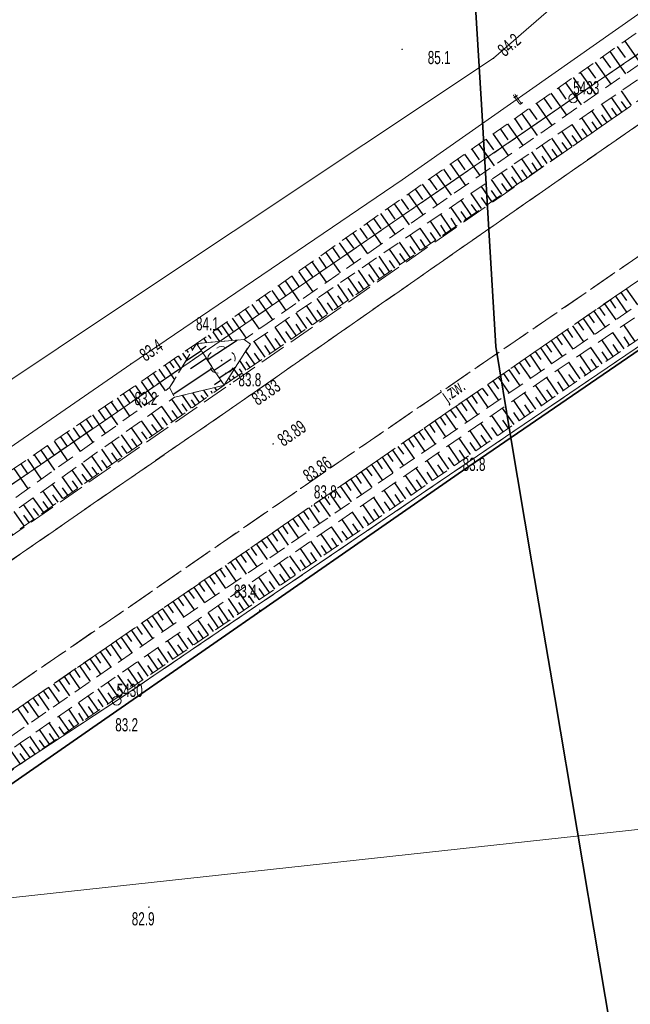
# Model space of a CAD drawing. Header units: metres. Extents: x 6524698 to 6533081, y 5883213 to 5896811.
# Tile 47 of 167: x 6528847 to 6528882, y 5888521 to 5888577. Entities that reach past the tile are written whole.
import ezdxf
from ezdxf.enums import TextEntityAlignment as Align

# ---------------------------------------------------------------- set-up
doc = ezdxf.new("R2010")
doc.units = ezdxf.units.M
doc.header["$MEASUREMENT"] = 0
for name, pattern in [('mapa zasadnicza$0$1.0_0.5', [1.5, 1, -0.5]), ('mapa zasadnicza$0$1.5_0.5', [2, 1.5, -0.5]), ('mapa zasadnicza$0$219-500', [0]), ('mapa zasadnicza$0$egkk-500', [2, 1.5, -0.5]), ('mapa zasadnicza$0$egug-500', [1, 0.5, -0.5])]:
    doc.linetypes.add(name, pattern=pattern)
doc.layers.get('0').update_dxf_attribs({"lineweight": 0})
doc.layers.add('_trasa_kat_zalomu', color=7, linetype='Continuous', lineweight=18)
for name, color, linetype in [('mapa zasadnicza$0$000 Inne (niezydentyfikowane)', 7, 'Continuous'), ('mapa zasadnicza$0$202-punkt graniczny', 7, 'Continuous'), ('mapa zasadnicza$0$202-punkt graniczny-Atr103', 7, 'Continuous'), ('mapa zasadnicza$0$217-kontur klasyfikacyjny', 7, 'Continuous'), ('mapa zasadnicza$0$218-kontur użytku gruntowego', 7, 'Continuous'), ('mapa zasadnicza$0$219-działka ewidencyjna', 7, 'Continuous'), ('mapa zasadnicza$0$drzewo liściaste', 7, 'Continuous'), ('mapa zasadnicza$0$jezdnia', 7, 'Continuous'), ('mapa zasadnicza$0$jezdnia-Atr17', 7, 'Continuous'), ('mapa zasadnicza$0$ogrodzenie trwałe', 7, 'Continuous'), ('mapa zasadnicza$0$pikieta naturalna', 7, 'Continuous'), ('mapa zasadnicza$0$pikieta naturalna-Atr2', 7, 'Continuous'), ('mapa zasadnicza$0$pikieta sztuczna', 7, 'Continuous'), ('mapa zasadnicza$0$pikieta sztuczna-Atr2', 7, 'Continuous'), ('mapa zasadnicza$0$przewód telekomunikacyjny podziemny', 7, 'Continuous'), ('mapa zasadnicza$0$przewód telekomunikacyjny podziemny-Atr1', 7, 'Continuous'), ('mapa zasadnicza$0$rzędna', 7, 'Continuous'), ('mapa zasadnicza$0$rzędna-Atr2', 7, 'Continuous'), ('mapa zasadnicza$0$skarpa nieumocniona', 7, 'Continuous')]:
    doc.layers.add(name, color=color, linetype=linetype)
doc.styles.add('mapa zasadnicza$0$STANDARD', font='Working1250', dxfattribs={"width": 0.75})
doc.styles.add('Opis_slupy', font='ARIALN.TTF')
doc.linetypes.add('mapa zasadnicza$0$902-500', pattern='A,3.75,0,[1,ksztalty.shx,S=0.5,R=0,X=0,Y=0],3.75', length=7.5)
doc.dimstyles.new('Kat zalomu', dxfattribs={"dimtxt": 2.5, "dimasz": 5, "dimexe": 1.25, "dimexo": 0.625, "dimtad": 0, "dimtxsty": 'Opis_slupy', "dimcen": 2.5, "dimse1": 1, "dimse2": 1, "dimadec": 0, "dimazin": 0, "dimtfac": 1, "dimtmove": 0, "dimatfit": 3, "dimfxl": 1, "dimarcsym": 1})

# ---------------------------------------------------------------- blocks, each defined once
blk = doc.blocks.new('mapa zasadnicza$0$202')
at = {"color": 0, "linetype": 'Continuous', "lineweight": 0}
blk.add_circle((0, 0), 0.25, dxfattribs=at)
blk = doc.blocks.new('mapa zasadnicza$0$PW01')
at = {"linetype": 'Continuous', "lineweight": 13}
h = blk.add_hatch(color=0, dxfattribs=at)
edge = h.paths.add_edge_path()
edge.add_arc((0, 0), 0.045, 0, 360)
blk = doc.blocks.new('mapa zasadnicza$0$OP021')
at = {"linetype": 'Continuous', "lineweight": 13}
h = blk.add_hatch(color=0, dxfattribs=at)
edge = h.paths.add_edge_path()
edge.add_arc((0, 0), 0.05, 0, 360)
at = {"color": 0, "linetype": 'Continuous', "lineweight": 13}
for centre, start, end in [((0, 0.4), 49.272, 130.728), ((-0.38, 0.124), 121.308, 202.548), ((0.38, 0.124), 337.452, 58.692), ((-0.235, -0.324), 193.221, 274.871), ((0.235, -0.324), 265.129, 346.779)]:
    blk.add_arc(centre, 0.4, start, end, dxfattribs=at)
blk = doc.blocks.new('*D2408')
at = {"layer": '_trasa_kat_zalomu', "color": 0, "lineweight": -2}
for start, end in [(16.5926, 79.5081), (293.5654, 356.5695)]:
    blk.add_arc((6528824.236, 5888552.869), 19.805, start, end, dxfattribs=at)
at = {"layer": '_trasa_kat_zalomu', "color": 0}
for points in [[(6528827.89, 5888573.175), (6528827.795, 5888571.511), (6528822.85, 5888572.625)], [(6528831.92, 5888535.515), (6528832.388, 5888533.916), (6528827.355, 5888533.311)]]:
    blk.add_solid(points, dxfattribs=at)
at = {"layer": 'Defpoints', "color": 0}
for p in [(6528805.439, 5888820.887), (6528824.236, 5888552.869), (6528824.236, 5888552.869), (6528842.517, 5888545.251), (6528871.358, 5888257.413)]:
    blk.add_point(p, dxfattribs=at)
at = {"layer": '_trasa_kat_zalomu', "color": 0, "insert": (6528843.911, 5888555.139), "char_height": 2.5, "attachment_point": 5, "rotation": 276.581, "style": 'Opis_slupy'}
blk.add_mtext('175%%d', dxfattribs=at)

msp = doc.modelspace()

# ---------------------------------------------------------------- linework, layer by layer
at = {"layer": 'mapa zasadnicza$0$000 Inne (niezydentyfikowane)', "color": 7, "linetype": 'Continuous', "lineweight": 35, "flags": 128}
msp.add_lwpolyline([(6528867.486, 5888667.506), (6528867.894, 5888660.701), (6528868.303, 5888653.895), (6528868.712, 5888647.089), (6528869.121, 5888640.283), (6528869.529, 5888633.478), (6528869.938, 5888626.672), (6528870.347, 5888619.866), (6528870.756, 5888613.06), (6528871.165, 5888606.255), (6528871.573, 5888599.449), (6528871.982, 5888592.643), (6528872.391, 5888585.837), (6528872.8, 5888579.031), (6528873.209, 5888572.226), (6528873.619, 5888565.387), (6528874.028, 5888558.423), (6528874.849, 5888553.436), (6528876.109, 5888545.979), (6528877.387, 5888538.416), (6528878.665, 5888530.854), (6528879.943, 5888523.291), (6528881.221, 5888515.728)], dxfattribs=at)
at = {"layer": 'mapa zasadnicza$0$000 Inne (niezydentyfikowane)', "color": 7, "linetype": 'Continuous', "lineweight": 25, "flags": 128}
for points in [[(6528880.95, 5888575.53), (6528881.4, 5888574.89)], [(6528881.38, 5888575.83), (6528882.28, 5888574.55)], [(6528880.11, 5888574.93), (6528880.56, 5888574.3)], [(6528880.53, 5888575.23), (6528881.43, 5888573.96)], [(6528879.26, 5888574.34), (6528879.71, 5888573.71)], [(6528879.69, 5888574.64), (6528880.58, 5888573.37)], [(6528878.43, 5888573.75), (6528878.87, 5888573.12)], [(6528878.84, 5888574.04), (6528879.74, 5888572.78)], [(6528878.01, 5888573.45), (6528878.89, 5888572.2)], [(6528877.17, 5888572.86), (6528878.06, 5888571.61)], [(6528877.59, 5888573.16), (6528878.03, 5888572.53)], [(6528881.77, 5888572.16), (6528881.19, 5888573)], [(6528876.34, 5888572.28), (6528877.22, 5888571.03)], [(6528876.76, 5888572.57), (6528877.2, 5888571.95)], [(6528880.65, 5888571.39), (6528880.07, 5888572.23)], [(6528881.21, 5888571.78), (6528880.63, 5888572.62)], [(6528881.49, 5888571.97), (6528881.2, 5888572.39)], [(6528875.52, 5888571.69), (6528876.39, 5888570.45)], [(6528875.93, 5888571.98), (6528876.37, 5888571.36)], [(6528880.09, 5888571), (6528879.51, 5888571.85)], [(6528880.37, 5888571.2), (6528880.08, 5888571.62)], [(6528880.93, 5888571.59), (6528880.64, 5888572.01)], [(6528874.7, 5888571.11), (6528875.57, 5888569.88)], [(6528875.11, 5888571.4), (6528875.54, 5888570.78)], [(6528878.96, 5888570.22), (6528878.38, 5888571.08)], [(6528879.53, 5888570.61), (6528878.94, 5888571.46)], [(6528879.81, 5888570.81), (6528879.52, 5888571.23)], [(6528873.88, 5888570.53), (6528874.74, 5888569.31)], [(6528874.29, 5888570.82), (6528874.72, 5888570.21)], [(6528878.39, 5888569.83), (6528877.8, 5888570.69)], [(6528878.68, 5888570.03), (6528878.38, 5888570.45)], [(6528879.25, 5888570.42), (6528878.95, 5888570.84)], [(6528873.06, 5888569.96), (6528873.93, 5888568.73)], [(6528873.47, 5888570.24), (6528873.9, 5888569.63)], [(6528877.25, 5888569.05), (6528876.66, 5888569.91)], [(6528877.82, 5888569.44), (6528877.23, 5888570.3)], [(6528878.11, 5888569.64), (6528877.81, 5888570.06)], [(6528872.25, 5888569.38), (6528873.11, 5888568.17)], [(6528872.66, 5888569.67), (6528873.09, 5888569.06)], [(6528876.68, 5888568.65), (6528876.09, 5888569.51)], [(6528876.96, 5888568.85), (6528876.67, 5888569.28)], [(6528877.54, 5888569.24), (6528877.24, 5888569.67)], [(6528871.44, 5888568.81), (6528872.3, 5888567.6)], [(6528871.85, 5888569.1), (6528872.27, 5888568.49)], [(6528875.53, 5888567.87), (6528874.94, 5888568.73)], [(6528876.1, 5888568.26), (6528875.51, 5888569.12)], [(6528876.39, 5888568.46), (6528876.1, 5888568.89)], [(6528870.64, 5888568.24), (6528871.49, 5888567.04)], [(6528871.04, 5888568.53), (6528871.47, 5888567.92)], [(6528874.96, 5888567.47), (6528874.36, 5888568.34)], [(6528875.82, 5888568.06), (6528875.52, 5888568.5)], [(6528869.84, 5888567.68), (6528870.68, 5888566.48)], [(6528870.24, 5888567.96), (6528870.66, 5888567.36)], [(6528874.38, 5888567.08), (6528873.79, 5888567.94)], [(6528874.67, 5888567.28), (6528874.37, 5888567.71)], [(6528875.24, 5888567.67), (6528874.95, 5888568.1)], [(6528869.04, 5888567.12), (6528869.88, 5888565.92)], [(6528869.44, 5888567.4), (6528869.86, 5888566.8)], [(6528873.22, 5888566.29), (6528872.63, 5888567.15)], [(6528873.8, 5888566.68), (6528873.21, 5888567.55)], [(6528874.09, 5888566.88), (6528873.79, 5888567.31)], [(6528868.24, 5888566.55), (6528869.09, 5888565.36)], [(6528868.64, 5888566.83), (6528869.06, 5888566.24)], [(6528872.65, 5888565.89), (6528872.05, 5888566.76)], [(6528872.94, 5888566.09), (6528872.64, 5888566.52)], [(6528873.51, 5888566.48), (6528873.22, 5888566.92)], [(6528867.45, 5888566), (6528868.29, 5888564.81)], [(6528867.85, 5888566.28), (6528868.27, 5888565.68)], [(6528871.49, 5888565.09), (6528870.89, 5888565.96)], [(6528872.07, 5888565.49), (6528871.47, 5888566.36)], [(6528872.36, 5888565.69), (6528872.06, 5888566.12)], [(6528866.67, 5888565.44), (6528867.5, 5888564.26)], [(6528867.06, 5888565.72), (6528867.48, 5888565.13)], [(6528870.9, 5888564.69), (6528870.3, 5888565.57)], [(6528871.19, 5888564.89), (6528870.9, 5888565.33)], [(6528871.78, 5888565.29), (6528871.48, 5888565.73)], [(6528865.88, 5888564.89), (6528866.71, 5888563.71)], [(6528866.28, 5888565.16), (6528866.69, 5888564.57)], [(6528869.74, 5888563.89), (6528869.14, 5888564.77)], [(6528870.32, 5888564.29), (6528869.72, 5888565.17)], [(6528870.61, 5888564.49), (6528870.31, 5888564.93)], [(6528865.1, 5888564.34), (6528865.93, 5888563.17)], [(6528865.49, 5888564.61), (6528865.91, 5888564.02)], [(6528869.15, 5888563.49), (6528868.55, 5888564.37)], [(6528870.03, 5888564.09), (6528869.73, 5888564.53)], [(6528864.33, 5888563.79), (6528865.15, 5888562.62)], [(6528864.72, 5888564.06), (6528865.13, 5888563.48)], [(6528868.57, 5888563.09), (6528867.97, 5888563.97)], [(6528868.86, 5888563.29), (6528868.56, 5888563.73)], [(6528869.45, 5888563.69), (6528869.15, 5888564.13)], [(6528863.55, 5888563.24), (6528864.37, 5888562.08)], [(6528863.94, 5888563.51), (6528864.35, 5888562.93)], [(6528867.4, 5888562.29), (6528866.79, 5888563.17)], [(6528867.98, 5888562.69), (6528867.38, 5888563.57)], [(6528868.28, 5888562.89), (6528867.97, 5888563.33)], [(6528862.78, 5888562.7), (6528863.6, 5888561.54)], [(6528863.17, 5888562.97), (6528863.58, 5888562.39)], [(6528866.81, 5888561.88), (6528866.2, 5888562.77)], [(6528867.1, 5888562.08), (6528866.8, 5888562.53)], [(6528867.69, 5888562.49), (6528867.39, 5888562.93)], [(6528862.02, 5888562.16), (6528862.83, 5888561.01)], [(6528862.4, 5888562.43), (6528862.81, 5888561.85)], [(6528865.63, 5888561.07), (6528865.02, 5888561.96)], [(6528866.22, 5888561.48), (6528865.61, 5888562.36)], [(6528866.51, 5888561.68), (6528866.21, 5888562.12)], [(6528861.26, 5888561.62), (6528862.06, 5888560.47)], [(6528861.64, 5888561.89), (6528862.04, 5888561.31)], [(6528865.04, 5888560.67), (6528864.43, 5888561.56)], [(6528865.92, 5888561.28), (6528865.62, 5888561.72)], [(6528881.16, 5888561.5), (6528881.47, 5888561.04)], [(6528881.46, 5888561.71), (6528882.1, 5888560.79)], [(6528860.5, 5888561.08), (6528861.3, 5888559.94)], [(6528860.87, 5888561.35), (6528861.28, 5888560.78)], [(6528864.45, 5888560.26), (6528863.84, 5888561.15)], [(6528864.74, 5888560.47), (6528864.44, 5888560.91)], [(6528865.33, 5888560.87), (6528865.03, 5888561.31)], [(6528880.23, 5888560.86), (6528880.87, 5888559.94)], [(6528880.54, 5888561.07), (6528880.86, 5888560.61)], [(6528880.85, 5888561.29), (6528881.48, 5888560.37)], [(6528859.37, 5888560.28), (6528859.77, 5888559.72)], [(6528859.74, 5888560.55), (6528860.54, 5888559.41)], [(6528860.12, 5888560.81), (6528860.52, 5888560.24)], [(6528863.26, 5888559.45), (6528862.65, 5888560.34)], [(6528863.85, 5888559.86), (6528863.24, 5888560.75)], [(6528864.15, 5888560.06), (6528863.84, 5888560.5)], [(6528879.62, 5888560.44), (6528880.26, 5888559.52)], [(6528879.93, 5888560.65), (6528880.25, 5888560.19)], [(6528858.69, 5888559.8), (6528859.04, 5888559.3)], [(6528859, 5888560.03), (6528859.8, 5888558.9)], [(6528862.66, 5888559.04), (6528862.05, 5888559.93)], [(6528863.56, 5888559.65), (6528863.25, 5888560.1)], [(6528878.71, 5888559.81), (6528879.02, 5888559.35)], [(6528879.01, 5888560.02), (6528879.64, 5888559.1)], [(6528879.32, 5888560.23), (6528879.63, 5888559.77)], [(6528857.91, 5888559.25), (6528858.29, 5888558.7)], [(6528858.17, 5888559.44), (6528858.42, 5888559.09)], [(6528858.41, 5888559.61), (6528859.01, 5888558.76)], [(6528862.07, 5888558.63), (6528861.46, 5888559.53)], [(6528862.37, 5888558.84), (6528862.06, 5888559.28)], [(6528862.96, 5888559.24), (6528862.66, 5888559.69)], [(6528877.8, 5888559.18), (6528878.42, 5888558.27)], [(6528878.1, 5888559.39), (6528878.41, 5888558.93)], [(6528878.4, 5888559.6), (6528879.03, 5888558.68)], [(6528881.34, 5888558.29), (6528880.7, 5888559.22)], [(6528881.97, 5888558.71), (6528881.33, 5888559.65)], [(6528857, 5888558.54), (6528857.09, 5888558.6)], [(6528857.38, 5888558.88), (6528857.55, 5888558.64)], [(6528857.58, 5888557.66), (6528859.28, 5888558.79)], [(6528857.64, 5888559.07), (6528857.78, 5888558.87)], [(6528860.88, 5888557.81), (6528860.26, 5888558.71)], [(6528861.47, 5888558.22), (6528860.86, 5888559.12)], [(6528861.77, 5888558.43), (6528861.46, 5888558.87)], [(6528877.19, 5888558.76), (6528877.82, 5888557.85)], [(6528877.49, 5888558.97), (6528877.81, 5888558.51)], [(6528880.72, 5888557.86), (6528880.08, 5888558.8)], [(6528881.65, 5888558.5), (6528881.34, 5888558.97)], [(6528856.17, 5888558.04), (6528856.42, 5888557.68)], [(6528857.25, 5888558.17), (6528856.36, 5888557.59)], [(6528856.41, 5888558.21), (6528856.5, 5888558.08)], [(6528856.66, 5888558.37), (6528856.75, 5888558.23)], [(6528856.9, 5888558.54), (6528856.91, 5888558.53)], [(6528857.2, 5888558.24), (6528857.53, 5888558.45)], [(6528860.29, 5888557.41), (6528859.78, 5888558.15)], [(6528860.58, 5888557.61), (6528860.28, 5888558.04)], [(6528861.17, 5888558.02), (6528860.87, 5888558.47)], [(6528876.28, 5888558.13), (6528876.59, 5888557.68)], [(6528876.58, 5888558.34), (6528877.21, 5888557.43)], [(6528876.89, 5888558.55), (6528877.2, 5888558.1)], [(6528880.1, 5888557.43), (6528879.45, 5888558.37)], [(6528880.41, 5888557.65), (6528880.09, 5888558.12)], [(6528881.03, 5888558.08), (6528880.71, 5888558.54)], [(6528855.44, 5888557.54), (6528855.68, 5888557.2)], [(6528855.68, 5888557.71), (6528856.08, 5888557.13)], [(6528855.93, 5888557.88), (6528856.09, 5888557.64)], [(6528857.53, 5888557.74), (6528856.63, 5888557.15)], [(6528857.97, 5888557.07), (6528858.94, 5888557.71)], [(6528859.81, 5888557.08), (6528859.44, 5888557.62)], [(6528860.03, 5888557.23), (6528859.81, 5888557.55)], [(6528875.37, 5888557.51), (6528876, 5888556.6)], [(6528875.68, 5888557.72), (6528875.99, 5888557.26)], [(6528875.98, 5888557.92), (6528876.6, 5888557.02)], [(6528878.84, 5888556.57), (6528878.19, 5888557.52)], [(6528879.47, 5888557), (6528878.82, 5888557.95)], [(6528879.78, 5888557.22), (6528879.46, 5888557.69)], [(6528854.83, 5888557.13), (6528855.16, 5888556.64)], [(6528855.16, 5888557.35), (6528855.72, 5888556.53)], [(6528857.9, 5888557.19), (6528855.64, 5888555.69)], [(6528858.26, 5888556.63), (6528859.2, 5888557.24)], [(6528859.36, 5888556.77), (6528859.12, 5888557.12)], [(6528859.58, 5888556.93), (6528859.43, 5888557.15)], [(6528874.77, 5888557.09), (6528875.4, 5888556.18)], [(6528875.07, 5888557.3), (6528875.38, 5888556.85)], [(6528878.21, 5888556.14), (6528877.56, 5888557.09)], [(6528879.16, 5888556.79), (6528878.83, 5888557.26)], [(6528853.82, 5888556.43), (6528854.52, 5888555.42)], [(6528854.16, 5888556.67), (6528854.51, 5888556.16)], [(6528854.5, 5888556.9), (6528855.18, 5888555.9)], [(6528858.36, 5888556.48), (6528857.99, 5888556.23)], [(6528858.69, 5888556.32), (6528858.67, 5888556.35)], [(6528858.92, 5888556.47), (6528858.81, 5888556.63)], [(6528859.14, 5888556.62), (6528859.05, 5888556.75)], [(6528873.86, 5888556.46), (6528874.18, 5888556.01)], [(6528874.17, 5888556.67), (6528874.79, 5888555.77)], [(6528874.47, 5888556.88), (6528874.78, 5888556.43)], [(6528877.58, 5888555.71), (6528876.93, 5888556.65)], [(6528877.89, 5888555.92), (6528877.57, 5888556.4)], [(6528878.53, 5888556.36), (6528878.2, 5888556.83)], [(6528853.14, 5888555.97), (6528853.84, 5888554.94)], [(6528853.48, 5888556.2), (6528853.83, 5888555.69)], [(6528857.64, 5888555.58), (6528857.39, 5888555.93)], [(6528857.89, 5888555.75), (6528857.8, 5888555.88)], [(6528858.13, 5888555.92), (6528858.02, 5888556.08)], [(6528872.96, 5888555.84), (6528873.58, 5888554.94)], [(6528873.26, 5888556.05), (6528873.57, 5888555.6)], [(6528873.56, 5888556.26), (6528874.19, 5888555.35)], [(6528876.95, 5888555.27), (6528876.3, 5888556.22)], [(6528877.26, 5888555.49), (6528876.94, 5888555.96)], [(6528852.1, 5888555.25), (6528852.46, 5888554.73)], [(6528852.45, 5888555.49), (6528853.16, 5888554.45)], [(6528852.8, 5888555.73), (6528853.15, 5888555.21)], [(6528856.18, 5888554.55), (6528855.56, 5888555.42)], [(6528856.68, 5888554.9), (6528856.17, 5888555.64)], [(6528856.91, 5888555.06), (6528856.68, 5888555.38)], [(6528857.15, 5888555.23), (6528856.77, 5888555.78)], [(6528857.4, 5888555.41), (6528857.24, 5888555.63)], [(6528872.36, 5888555.42), (6528872.98, 5888554.52)], [(6528872.66, 5888555.63), (6528872.97, 5888555.18)], [(6528875.69, 5888554.41), (6528875.05, 5888555.35)], [(6528876.32, 5888554.84), (6528875.67, 5888555.78)], [(6528876.63, 5888555.06), (6528876.31, 5888555.53)], [(6528851.39, 5888554.77), (6528851.76, 5888554.24)], [(6528851.75, 5888555.01), (6528852.47, 5888553.96)], [(6528855.6, 5888554.14), (6528854.99, 5888555.01)], [(6528855.89, 5888554.35), (6528855.59, 5888554.78)], [(6528856.44, 5888554.74), (6528856.15, 5888555.15)], [(6528871.45, 5888554.8), (6528871.77, 5888554.35)], [(6528871.76, 5888555.01), (6528872.38, 5888554.11)], [(6528872.06, 5888555.22), (6528872.37, 5888554.76)], [(6528875.07, 5888553.98), (6528874.42, 5888554.91)], [(6528876.01, 5888554.63), (6528875.68, 5888555.09)], [(6528850.68, 5888554.28), (6528851.05, 5888553.74)], [(6528851.04, 5888554.52), (6528851.77, 5888553.46)], [(6528854.45, 5888553.33), (6528853.84, 5888554.19)], [(6528855.03, 5888553.74), (6528854.42, 5888554.6)], [(6528855.32, 5888553.94), (6528855.01, 5888554.37)], [(6528870.55, 5888554.18), (6528871.17, 5888553.28)], [(6528870.85, 5888554.39), (6528871.16, 5888553.93)], [(6528871.15, 5888554.59), (6528871.78, 5888553.69)], [(6528874.44, 5888553.55), (6528873.8, 5888554.48)], [(6528874.76, 5888553.76), (6528874.43, 5888554.23)], [(6528875.38, 5888554.19), (6528875.06, 5888554.66)], [(6528849.95, 5888553.78), (6528850.33, 5888553.24)], [(6528850.32, 5888554.03), (6528851.06, 5888552.95)], [(6528853.88, 5888552.93), (6528853.27, 5888553.79)], [(6528854.16, 5888553.13), (6528853.86, 5888553.56)], [(6528854.74, 5888553.53), (6528854.43, 5888553.97)], [(6528869.65, 5888553.56), (6528869.96, 5888553.11)], [(6528869.95, 5888553.76), (6528870.57, 5888552.86)], [(6528870.25, 5888553.97), (6528870.56, 5888553.52)], [(6528873.2, 5888552.69), (6528872.56, 5888553.62)], [(6528873.82, 5888553.12), (6528873.18, 5888554.05)], [(6528874.13, 5888553.34), (6528873.81, 5888553.8)], [(6528848.85, 5888553.02), (6528849.61, 5888551.91)], [(6528849.22, 5888553.28), (6528849.6, 5888552.73)], [(6528849.59, 5888553.53), (6528850.34, 5888552.43)], [(6528852.73, 5888552.12), (6528852.13, 5888552.98)], [(6528853.3, 5888552.53), (6528852.7, 5888553.38)], [(6528853.59, 5888552.73), (6528853.29, 5888553.15)], [(6528869.05, 5888553.14), (6528869.36, 5888552.69)], [(6528869.35, 5888553.35), (6528869.97, 5888552.45)], [(6528872.58, 5888552.27), (6528871.95, 5888553.19)], [(6528873.51, 5888552.91), (6528873.19, 5888553.37)], [(6528848.1, 5888552.51), (6528848.87, 5888551.38)], [(6528848.47, 5888552.77), (6528848.86, 5888552.21)], [(6528852.17, 5888551.72), (6528851.57, 5888552.57)], [(6528853.02, 5888552.32), (6528852.72, 5888552.75)], [(6528868.15, 5888552.52), (6528868.77, 5888551.62)], [(6528868.45, 5888552.73), (6528868.76, 5888552.28)], [(6528868.75, 5888552.93), (6528869.37, 5888552.03)], [(6528871.97, 5888551.84), (6528871.33, 5888552.77)], [(6528872.27, 5888552.06), (6528871.96, 5888552.52)], [(6528872.89, 5888552.48), (6528872.57, 5888552.95)], [(6528847.34, 5888551.99), (6528848.12, 5888550.85)], [(6528847.72, 5888552.25), (6528848.11, 5888551.68)], [(6528851.6, 5888551.33), (6528851.01, 5888552.17)], [(6528851.88, 5888551.53), (6528851.58, 5888551.95)], [(6528852.45, 5888551.92), (6528852.15, 5888552.35)], [(6528867.25, 5888551.9), (6528867.56, 5888551.45)], [(6528867.55, 5888552.11), (6528868.17, 5888551.21)], [(6528867.85, 5888552.31), (6528868.16, 5888551.86)], [(6528870.74, 5888551), (6528870.11, 5888551.92)], [(6528871.35, 5888551.42), (6528870.72, 5888552.34)], [(6528871.66, 5888551.63), (6528871.34, 5888552.09)], [(6528846.57, 5888551.46), (6528847.36, 5888550.31)], [(6528846.96, 5888551.73), (6528847.35, 5888551.15)], [(6528850.48, 5888550.54), (6528849.89, 5888551.37)], [(6528851.04, 5888550.93), (6528850.44, 5888551.77)], [(6528851.32, 5888551.13), (6528851.02, 5888551.55)], [(6528866.65, 5888551.49), (6528866.96, 5888551.04)], [(6528866.95, 5888551.69), (6528867.57, 5888550.79)], [(6528870.13, 5888550.58), (6528869.5, 5888551.49)], [(6528871.04, 5888551.21), (6528870.73, 5888551.67)], [(6528849.92, 5888550.14), (6528849.33, 5888550.98)], [(6528850.2, 5888550.34), (6528849.9, 5888550.76)], [(6528850.76, 5888550.73), (6528850.46, 5888551.15)], [(6528865.75, 5888550.87), (6528866.37, 5888549.97)], [(6528866.05, 5888551.07), (6528866.36, 5888550.62)], [(6528866.35, 5888551.28), (6528866.97, 5888550.38)], [(6528869.52, 5888550.16), (6528868.89, 5888551.07)], [(6528869.82, 5888550.37), (6528869.51, 5888550.82)], [(6528870.43, 5888550.79), (6528870.12, 5888551.25)], [(6528848.8, 5888549.36), (6528848.22, 5888550.19)], [(6528849.36, 5888549.75), (6528848.77, 5888550.58)], [(6528849.64, 5888549.95), (6528849.34, 5888550.36)], [(6528864.86, 5888550.25), (6528865.17, 5888549.8)], [(6528865.16, 5888550.45), (6528865.78, 5888549.56)], [(6528865.46, 5888550.66), (6528865.77, 5888550.21)], [(6528868.3, 5888549.32), (6528867.67, 5888550.23)], [(6528868.91, 5888549.74), (6528868.28, 5888550.65)], [(6528869.21, 5888549.95), (6528868.9, 5888550.4)], [(6528848.25, 5888548.97), (6528847.67, 5888549.8)], [(6528849.08, 5888549.55), (6528848.79, 5888549.97)], [(6528863.96, 5888549.63), (6528864.58, 5888548.73)], [(6528864.26, 5888549.83), (6528864.57, 5888549.39)], [(6528864.56, 5888550.04), (6528865.18, 5888549.14)], [(6528867.69, 5888548.9), (6528867.07, 5888549.81)], [(6528868.6, 5888549.53), (6528868.29, 5888549.98)], [(6528847.7, 5888548.58), (6528847.12, 5888549.41)], [(6528847.98, 5888548.78), (6528847.69, 5888549.19)], [(6528848.53, 5888549.16), (6528848.24, 5888549.58)], [(6528863.37, 5888549.22), (6528863.98, 5888548.32)], [(6528863.66, 5888549.42), (6528863.97, 5888548.97)], [(6528867.09, 5888548.49), (6528866.47, 5888549.39)], [(6528867.39, 5888548.69), (6528867.08, 5888549.15)], [(6528868, 5888549.11), (6528867.68, 5888549.56)], [(6528847.15, 5888548.2), (6528846.58, 5888549.02)], [(6528847.43, 5888548.39), (6528847.14, 5888548.8)], [(6528862.47, 5888548.6), (6528862.78, 5888548.15)], [(6528862.77, 5888548.8), (6528863.39, 5888547.91)], [(6528863.07, 5888549.01), (6528863.38, 5888548.56)], [(6528865.89, 5888547.66), (6528865.27, 5888548.56)], [(6528866.49, 5888548.07), (6528865.87, 5888548.97)], [(6528866.79, 5888548.28), (6528866.48, 5888548.73)], [(6528861.58, 5888547.98), (6528862.19, 5888547.09)], [(6528861.87, 5888548.19), (6528862.18, 5888547.74)], [(6528862.17, 5888548.39), (6528862.79, 5888547.5)], [(6528865.29, 5888547.25), (6528864.67, 5888548.14)], [(6528866.19, 5888547.87), (6528865.88, 5888548.32)], [(6528860.98, 5888547.57), (6528861.6, 5888546.68)], [(6528861.28, 5888547.78), (6528861.59, 5888547.33)], [(6528864.69, 5888546.84), (6528864.08, 5888547.73)], [(6528864.99, 5888547.04), (6528864.68, 5888547.49)], [(6528865.59, 5888547.45), (6528865.28, 5888547.9)], [(6528860.09, 5888546.95), (6528860.4, 5888546.51)], [(6528860.39, 5888547.16), (6528861, 5888546.27)], [(6528860.68, 5888547.36), (6528860.99, 5888546.92)], [(6528863.5, 5888546.02), (6528862.89, 5888546.91)], [(6528864.1, 5888546.43), (6528863.48, 5888547.32)], [(6528864.39, 5888546.63), (6528864.09, 5888547.08)], [(6528859.2, 5888546.34), (6528859.81, 5888545.45)], [(6528859.49, 5888546.54), (6528859.8, 5888546.1)], [(6528859.79, 5888546.75), (6528860.41, 5888545.86)], [(6528862.91, 5888545.61), (6528862.3, 5888546.49)], [(6528863.21, 5888545.81), (6528862.9, 5888546.26)], [(6528863.8, 5888546.22), (6528863.49, 5888546.67)], [(6528858.3, 5888545.72), (6528858.61, 5888545.28)], [(6528858.6, 5888545.93), (6528859.22, 5888545.04)], [(6528858.9, 5888546.13), (6528859.21, 5888545.69)], [(6528862.32, 5888545.2), (6528861.71, 5888546.09)], [(6528862.61, 5888545.4), (6528862.31, 5888545.85)], [(6528857.71, 5888545.31), (6528858.02, 5888544.87)], [(6528858.01, 5888545.52), (6528858.62, 5888544.63)], [(6528861.14, 5888544.39), (6528860.53, 5888545.27)], [(6528861.73, 5888544.8), (6528861.12, 5888545.68)], [(6528862.02, 5888545), (6528861.72, 5888545.44)], [(6528856.82, 5888544.7), (6528857.43, 5888543.81)], [(6528857.12, 5888544.9), (6528857.42, 5888544.46)], [(6528857.41, 5888545.11), (6528858.03, 5888544.22)], [(6528860.55, 5888543.99), (6528859.95, 5888544.86)], [(6528860.85, 5888544.19), (6528860.54, 5888544.63)], [(6528861.43, 5888544.59), (6528861.13, 5888545.03)], [(6528855.93, 5888544.08), (6528856.24, 5888543.64)], [(6528856.23, 5888544.29), (6528856.84, 5888543.4)], [(6528856.52, 5888544.49), (6528856.83, 5888544.05)], [(6528859.39, 5888543.18), (6528858.79, 5888544.06)], [(6528859.97, 5888543.58), (6528859.37, 5888544.46)], [(6528860.26, 5888543.79), (6528859.96, 5888544.22)], [(6528855.04, 5888543.47), (6528855.65, 5888542.58)], [(6528855.34, 5888543.68), (6528855.64, 5888543.23)], [(6528855.63, 5888543.88), (6528856.25, 5888542.99)], [(6528858.8, 5888542.78), (6528858.21, 5888543.65)], [(6528859.68, 5888543.38), (6528859.38, 5888543.82)], [(6528854.45, 5888543.06), (6528855.06, 5888542.17)], [(6528854.74, 5888543.27), (6528855.05, 5888542.82)], [(6528858.22, 5888542.38), (6528857.63, 5888543.25)], [(6528858.51, 5888542.58), (6528858.22, 5888543.02)], [(6528859.1, 5888542.98), (6528858.8, 5888543.42)], [(6528853.56, 5888542.45), (6528853.87, 5888542.01)], [(6528853.86, 5888542.65), (6528854.47, 5888541.77)], [(6528854.15, 5888542.86), (6528854.46, 5888542.41)], [(6528857.07, 5888541.59), (6528856.47, 5888542.45)], [(6528857.65, 5888541.98), (6528857.05, 5888542.85)], [(6528857.94, 5888542.18), (6528857.64, 5888542.62)], [(6528852.67, 5888541.84), (6528853.28, 5888540.95)], [(6528852.97, 5888542.04), (6528853.27, 5888541.6)], [(6528853.26, 5888542.24), (6528853.88, 5888541.36)], [(6528856.49, 5888541.19), (6528855.9, 5888542.05)], [(6528856.78, 5888541.39), (6528856.48, 5888541.82)], [(6528857.36, 5888541.79), (6528857.06, 5888542.22)], [(6528851.79, 5888541.22), (6528852.09, 5888540.78)], [(6528852.08, 5888541.43), (6528852.69, 5888540.54)], [(6528852.38, 5888541.63), (6528852.68, 5888541.19)], [(6528855.35, 5888540.4), (6528854.76, 5888541.26)], [(6528855.92, 5888540.8), (6528855.33, 5888541.65)], [(6528856.21, 5888540.99), (6528855.91, 5888541.42)], [(6528851.19, 5888540.82), (6528851.5, 5888540.37)], [(6528851.49, 5888541.02), (6528852.1, 5888540.13)], [(6528854.78, 5888540.01), (6528854.19, 5888540.86)], [(6528855.06, 5888540.21), (6528854.77, 5888540.63)], [(6528855.63, 5888540.6), (6528855.34, 5888541.03)], [(6528850.31, 5888540.21), (6528850.92, 5888539.32)], [(6528850.6, 5888540.41), (6528850.91, 5888539.97)], [(6528850.9, 5888540.61), (6528851.51, 5888539.73)], [(6528853.64, 5888539.23), (6528853.05, 5888540.08)], [(6528854.21, 5888539.62), (6528853.62, 5888540.47)], [(6528854.49, 5888539.81), (6528854.2, 5888540.24)], [(6528849.42, 5888539.6), (6528849.73, 5888539.15)], [(6528849.72, 5888539.8), (6528850.33, 5888538.91)], [(6528850.01, 5888540), (6528850.32, 5888539.56)], [(6528853.07, 5888538.84), (6528852.49, 5888539.68)], [(6528853.92, 5888539.42), (6528853.63, 5888539.85)], [(6528848.54, 5888538.99), (6528849.15, 5888538.1)], [(6528848.83, 5888539.19), (6528849.14, 5888538.75)], [(6528849.13, 5888539.39), (6528849.74, 5888538.51)], [(6528852.51, 5888538.45), (6528851.93, 5888539.29)], [(6528852.79, 5888538.64), (6528852.5, 5888539.06)], [(6528853.36, 5888539.03), (6528853.06, 5888539.46)], [(6528847.95, 5888538.58), (6528848.56, 5888537.69)], [(6528848.25, 5888538.78), (6528848.55, 5888538.34)], [(6528851.38, 5888537.67), (6528850.8, 5888538.51)], [(6528851.94, 5888538.06), (6528851.36, 5888538.9)], [(6528852.23, 5888538.25), (6528851.94, 5888538.68)], [(6528847.07, 5888537.97), (6528847.37, 5888537.53)], [(6528847.36, 5888538.17), (6528847.97, 5888537.29)], [(6528847.66, 5888538.38), (6528847.96, 5888537.93)], [(6528850.82, 5888537.29), (6528850.25, 5888538.13)], [(6528851.1, 5888537.48), (6528850.81, 5888537.9)], [(6528851.66, 5888537.87), (6528851.37, 5888538.29)], [(6528846.77, 5888537.77), (6528847.38, 5888536.88)], [(6528849.71, 5888536.52), (6528849.13, 5888537.35)], [(6528850.26, 5888536.9), (6528849.69, 5888537.74)], [(6528850.54, 5888537.09), (6528850.26, 5888537.51)], [(6528849.15, 5888536.14), (6528848.58, 5888536.97)], [(6528849.43, 5888536.33), (6528849.14, 5888536.74)], [(6528849.99, 5888536.71), (6528849.7, 5888537.13)], [(6528848.04, 5888535.37), (6528847.47, 5888536.2)], [(6528848.6, 5888535.75), (6528848.03, 5888536.58)], [(6528848.87, 5888535.95), (6528848.59, 5888536.36)], [(6528847.49, 5888534.99), (6528846.91, 5888535.81)], [(6528847.77, 5888535.18), (6528847.48, 5888535.6)], [(6528848.32, 5888535.56), (6528848.03, 5888535.98)], [(6528846.95, 5888534.61), (6528846.37, 5888535.43)], [(6528847.22, 5888534.8), (6528846.93, 5888535.21)]]:
    msp.add_lwpolyline(points, dxfattribs=at)
at = {"layer": 'mapa zasadnicza$0$217-kontur klasyfikacyjny', "color": 92, "linetype": 'mapa zasadnicza$0$egkk-500', "lineweight": 18, "flags": 128}
for points in [[(6528878.44, 5888572.57), (6528927.41, 5888606.02)], [(6528844.83, 5888549.45), (6528878.44, 5888572.57)], [(6528886.17, 5888561.14), (6528852.42, 5888538.22)], [(6528852.42, 5888538.22), (6528833.09, 5888525.55)]]:
    msp.add_lwpolyline(points, dxfattribs=at)
at = {"layer": 'mapa zasadnicza$0$218-kontur użytku gruntowego', "color": 3, "linetype": 'mapa zasadnicza$0$egug-500', "lineweight": 18, "flags": 128}
for points in [[(6528927.41, 5888606.02), (6528878.44, 5888572.57)], [(6528878.44, 5888572.57), (6528844.83, 5888549.45)], [(6528886.17, 5888561.14), (6528852.42, 5888538.22)], [(6528852.42, 5888538.22), (6528833.09, 5888525.55)]]:
    msp.add_lwpolyline(points, dxfattribs=at)
at = {"layer": 'mapa zasadnicza$0$219-działka ewidencyjna', "color": 7, "linetype": 'mapa zasadnicza$0$219-500', "lineweight": 18, "flags": 128}
for points in [[(6528878.44, 5888572.57), (6528927.41, 5888606.02)], [(6528844.83, 5888549.45), (6528878.44, 5888572.57)], [(6528852.42, 5888538.22), (6528886.17, 5888561.14)], [(6528833.09, 5888525.55), (6528990.41, 5888542.69)], [(6528833.09, 5888525.55), (6528852.42, 5888538.22)]]:
    msp.add_lwpolyline(points, dxfattribs=at)
at = {"layer": 'mapa zasadnicza$0$jezdnia', "color": 7, "linetype": 'mapa zasadnicza$0$1.5_0.5', "lineweight": 18, "flags": 128}
for points in [[(6528677.37, 5888456.07), (6528679.79, 5888456.79), (6528696.87, 5888461.87), (6528707.2, 5888465.15), (6528717.86, 5888469.03), (6528725.53, 5888472.14), (6528733.5, 5888475.37), (6528744.29, 5888480.33), (6528758.38, 5888487.71), (6528776.73, 5888498.96), (6528785.8, 5888504.91), (6528792.65, 5888509.48), (6528818.59, 5888527.1), (6528841.43, 5888542.79), (6528859.71, 5888555.42), (6528880.03, 5888569.59), (6528901.38, 5888584.45), (6528921.83, 5888598.69), (6528935.55, 5888608.06), (6528949.58, 5888616.76), (6528962.48, 5888623.86), (6528975.91, 5888630.5), (6528991.49, 5888637.67), (6529009.06, 5888645.62), (6529032.43, 5888656.15), (6529054.91, 5888666.38), (6529063.96, 5888670.5), (6529081.03, 5888678.23), (6529090.34, 5888682.46), (6529111.99, 5888692.28), (6529145.07, 5888707.34), (6529156.71, 5888712.67), (6529174.26, 5888720.6), (6529185.2, 5888725.55), (6529208.61, 5888736.21), (6529229.88, 5888746.01), (6529231.28, 5888743.1), (6529232.65, 5888740.44), (6529210.99, 5888730.55), (6529187.85, 5888720.12), (6529177.4, 5888715.36), (6529175.14, 5888714.33), (6529168.66, 5888711.38), (6529159.24, 5888707.1), (6529155.26, 5888705.31), (6529145.95, 5888701.06), (6529114.82, 5888686.9), (6529092.87, 5888676.93), (6529070.79, 5888666.88), (6529061.78, 5888662.77), (6529034.85, 5888650.55), (6529011.45, 5888640.01), (6528994.08, 5888632.13), (6528978.7, 5888625.02), (6528965.29, 5888618.29), (6528952.77, 5888611.23), (6528939.12, 5888602.64), (6528925.33, 5888593.41), (6528904.78, 5888579.24), (6528883.45, 5888564.44), (6528862.91, 5888550.33), (6528844.78, 5888537.8), (6528821.87, 5888521.98), (6528796.2, 5888504.33), (6528780.11, 5888493.52), (6528762.05, 5888482.35), (6528746.98, 5888474.3), (6528742.8, 5888472.37), (6528735.95, 5888469.21), (6528719.95, 5888462.88), (6528709.53, 5888459.26), (6528687.08, 5888452.5), (6528679.69, 5888450.37)], [(6528733.07, 5888476.4), (6528743.79, 5888481.37), (6528757.89, 5888488.76), (6528775.22, 5888499.33), (6528775.73, 5888501.13), (6528775.28, 5888504.18), (6528781.16, 5888507.52), (6528782.76, 5888505.78), (6528785.55, 5888506.07), (6528792.08, 5888510.45), (6528817.94, 5888527.97), (6528840.72, 5888543.67), (6528858.89, 5888556.27), (6528879.44, 5888570.55), (6528900.77, 5888585.35), (6528921.24, 5888599.61), (6528932.19, 5888607.22), (6528935, 5888608.97), (6528949.09, 5888617.75), (6528961.96, 5888624.84), (6528975.41, 5888631.52), (6528991.15, 5888638.72), (6529008.6, 5888646.62), (6529031.89, 5888657.17), (6529054.53, 5888667.58), (6529054.71, 5888670.04), (6529054.25, 5888672.82), (6529060.01, 5888675.15), (6529062.31, 5888671.96), (6529063.48, 5888671.48), (6529080.64, 5888679.18), (6529081.16, 5888681.1), (6529080.32, 5888684.4), (6529086.56, 5888687.1), (6529088.6, 5888684.46), (6529090.98, 5888684.01), (6529111.47, 5888693.29), (6529138.85, 5888705.9), (6529144.47, 5888708.49), (6529144.82, 5888710.73), (6529145.63, 5888714.16), (6529146.57, 5888714.83), (6529146.74, 5888711.87), (6529146.23, 5888709.58), (6529145.07, 5888707.34), (6529111.99, 5888692.28), (6529090.34, 5888682.46), (6529087.82, 5888683.69), (6529086.17, 5888685.52), (6529081.65, 5888683.59), (6529082.26, 5888680.88), (6529081.03, 5888678.23), (6529063.96, 5888670.5), (6529061.56, 5888671.23), (6529059.99, 5888673.94), (6529055.22, 5888671.99), (6529055.8, 5888669.28), (6529054.91, 5888666.38), (6529032.43, 5888656.15), (6529009.06, 5888645.62), (6528991.49, 5888637.67), (6528975.91, 5888630.5), (6528962.48, 5888623.86), (6528949.58, 5888616.76), (6528935.55, 5888608.06), (6528921.83, 5888598.69), (6528901.38, 5888584.45), (6528880.03, 5888569.59), (6528859.71, 5888555.42), (6528841.43, 5888542.79), (6528818.59, 5888527.1), (6528792.65, 5888509.48), (6528785.8, 5888504.91), (6528783.6, 5888504.42), (6528782.41, 5888504.66), (6528780.79, 5888506.43), (6528776.19, 5888503.44), (6528776.81, 5888501.63), (6528776.73, 5888498.96), (6528758.38, 5888487.71), (6528744.29, 5888480.33), (6528733.5, 5888475.37), (6528725.53, 5888472.14), (6528725.07, 5888473.21), (6528727.53, 5888474.19)], [(6529066.11, 5888659.29), (6529063.82, 5888659.42), (6529062.94, 5888660.69), (6529061.48, 5888661.43), (6529035.37, 5888649.51), (6529011.97, 5888638.96), (6528994.66, 5888631.11), (6528979.2, 5888623.96), (6528965.82, 5888617.3), (6528953.43, 5888610.29), (6528939.7, 5888601.69), (6528926.03, 5888592.59), (6528905.5, 5888578.37), (6528884.3, 5888563.67), (6528863.53, 5888549.33), (6528844.23, 5888536.02), (6528825.55, 5888523.02), (6528822.68, 5888521.16), (6528796.85, 5888503.45), (6528780.85, 5888492.61), (6528769.78, 5888485.67), (6528767.69, 5888485.02), (6528762.9, 5888481.53), (6528747.53, 5888473.38), (6528743.36, 5888471.15), (6528742.8, 5888472.37), (6528746.98, 5888474.3), (6528762.05, 5888482.35), (6528780.11, 5888493.52), (6528796.2, 5888504.33), (6528821.87, 5888521.98), (6528844.78, 5888537.8), (6528862.91, 5888550.33), (6528883.45, 5888564.44), (6528904.78, 5888579.24), (6528925.33, 5888593.41), (6528939.12, 5888602.64), (6528952.77, 5888611.23), (6528965.29, 5888618.29), (6528978.7, 5888625.02), (6528994.08, 5888632.13), (6529011.45, 5888640.01), (6529034.85, 5888650.55), (6529061.78, 5888662.77), (6529063.74, 5888661.37), (6529064.61, 5888659.78)]]:
    msp.add_lwpolyline(points, close=True, dxfattribs=at)
at = {"layer": 'mapa zasadnicza$0$ogrodzenie trwałe', "color": 7, "linetype": 'mapa zasadnicza$0$902-500', "lineweight": 35, "flags": 128}
msp.add_lwpolyline([(6528831.87, 5888523.37), (6528852, 5888537.35), (6528872.14, 5888551.33), (6528894.8, 5888566.86), (6528916.9, 5888582.15), (6528941.58, 5888598.65), (6528961.27, 5888609.81), (6528984.16, 5888621.23), (6529006.53, 5888632.37), (6529028.68, 5888642.68), (6529052.82, 5888654.02), (6529064.75, 5888659.27)], dxfattribs=at)
at = {"layer": 'mapa zasadnicza$0$przewód telekomunikacyjny podziemny', "color": 30, "linetype": 'Continuous', "lineweight": 18, "flags": 128}
for points in [[(6528674.57, 5888463), (6528682.36, 5888464.15), (6528692.35, 5888467.55), (6528705.53, 5888469.32), (6528716.07, 5888473.3), (6528729.69, 5888479.31), (6528747.32, 5888488.19), (6528752.87, 5888490.93), (6528756.62, 5888492.79), (6528776.47, 5888505.56), (6528788.45, 5888515.5), (6528810.04, 5888529.84), (6528813.8, 5888532.32), (6528825.27, 5888541.08), (6528841.31, 5888553.13), (6528851.68, 5888560.06), (6528873.9, 5888574.85), (6528879.62, 5888579.84), (6528897.6, 5888594.86), (6528923.8, 5888612), (6528927.92, 5888614.69), (6528939.09, 5888621.55)], [(6528942.88, 5888618.46), (6528927.68, 5888609.06), (6528914.13, 5888599.66), (6528896.22, 5888587.24), (6528882.13, 5888577.35), (6528868.69, 5888567.93), (6528853.22, 5888557.42), (6528838.61, 5888547.32), (6528825.98, 5888538.16), (6528813.12, 5888528.78), (6528801.91, 5888520.87), (6528796.03, 5888516.54), (6528787.7, 5888511.03), (6528774.77, 5888502.46)], [(6528942.88, 5888618.46), (6528927.68, 5888609.06), (6528914.13, 5888599.66), (6528896.22, 5888587.24), (6528882.13, 5888577.35), (6528868.69, 5888567.93), (6528853.22, 5888557.42), (6528838.61, 5888547.32), (6528825.98, 5888538.16), (6528813.12, 5888528.78), (6528801.91, 5888520.87), (6528796.03, 5888516.54), (6528787.7, 5888511.03), (6528774.77, 5888502.46)]]:
    msp.add_lwpolyline(points, dxfattribs=at)
at = {"layer": 'mapa zasadnicza$0$skarpa nieumocniona', "color": 7, "linetype": 'mapa zasadnicza$0$1.0_0.5', "lineweight": 18, "flags": 128}
for points in [[(6528825.55, 5888523.02), (6528844.23, 5888536.02), (6528845.49, 5888536.88), (6528863.53, 5888549.33), (6528884.3, 5888563.67), (6528905.5, 5888578.37), (6528926.03, 5888592.59), (6528939.7, 5888601.69), (6528953.43, 5888610.29), (6528965.82, 5888617.3), (6528979.2, 5888623.96), (6528994.66, 5888631.11), (6529011.97, 5888638.96), (6529035.37, 5888649.51), (6529060.66, 5888661.02), (6529062.32, 5888660.35), (6529061.23, 5888659.54), (6529060.93, 5888660.16), (6529032.44, 5888647.09), (6529006.23, 5888635.27), (6528984.67, 5888625.39), (6528966.2, 5888616.24), (6528952.44, 5888608.45), (6528940.58, 5888601.07), (6528928.44, 5888593.15), (6528904.93, 5888576.44), (6528877.16, 5888557.4), (6528846.58, 5888536.33), (6528826.87, 5888522.42), (6528826.02, 5888521.03), (6528825.5, 5888521.9)], [(6528825.55, 5888523.02), (6528844.23, 5888536.02), (6528845.49, 5888536.88), (6528863.53, 5888549.33), (6528884.3, 5888563.67), (6528905.5, 5888578.37), (6528926.03, 5888592.59), (6528939.7, 5888601.69), (6528953.43, 5888610.29), (6528965.82, 5888617.3), (6528979.2, 5888623.96), (6528994.66, 5888631.11), (6529011.97, 5888638.96), (6529035.37, 5888649.51), (6529060.66, 5888661.02), (6529062.32, 5888660.35), (6529061.23, 5888659.54), (6529060.93, 5888660.16), (6529032.44, 5888647.09), (6529006.23, 5888635.27), (6528984.67, 5888625.39), (6528966.2, 5888616.24), (6528952.44, 5888608.45), (6528940.58, 5888601.07), (6528928.44, 5888593.15), (6528904.93, 5888576.44), (6528877.16, 5888557.4), (6528846.58, 5888536.33), (6528826.87, 5888522.42), (6528826.02, 5888521.03), (6528825.5, 5888521.9)], [(6528920.08, 5888602.42), (6528929.93, 5888608.82), (6528928.91, 5888607.3), (6528920.63, 5888601.89), (6528904.92, 5888590.44), (6528883.05, 5888575.09), (6528859.69, 5888558.82), (6528856.97, 5888558.59), (6528881.97, 5888576.25), (6528904.24, 5888591.3)], [(6528920.08, 5888602.42), (6528929.93, 5888608.82), (6528928.91, 5888607.3), (6528920.63, 5888601.89), (6528904.92, 5888590.44), (6528883.05, 5888575.09), (6528859.69, 5888558.82), (6528856.97, 5888558.59), (6528881.97, 5888576.25), (6528904.24, 5888591.3)], [(6528858.54, 5888556.21), (6528860.04, 5888558.56), (6528883.45, 5888574.54), (6528904.99, 5888589.62), (6528921.26, 5888601.2), (6528929.34, 5888606.56), (6528932.19, 5888607.22), (6528921.24, 5888599.61), (6528900.77, 5888585.35), (6528879.44, 5888570.55)], [(6528858.54, 5888556.21), (6528860.04, 5888558.56), (6528883.45, 5888574.54), (6528904.99, 5888589.62), (6528921.26, 5888601.2), (6528929.34, 5888606.56), (6528932.19, 5888607.22), (6528921.24, 5888599.61), (6528900.77, 5888585.35), (6528879.44, 5888570.55)], [(6528905.88, 5888575.09), (6528878.09, 5888556.06), (6528847.53, 5888535.02), (6528827.35, 5888520.77), (6528826.02, 5888521.03), (6528826.87, 5888522.42), (6528827.18, 5888521.78), (6528846.94, 5888535.83), (6528877.47, 5888557.03), (6528905.32, 5888575.91)], [(6528905.88, 5888575.09), (6528878.09, 5888556.06), (6528847.53, 5888535.02), (6528827.35, 5888520.77), (6528826.02, 5888521.03), (6528826.87, 5888522.42), (6528827.18, 5888521.78), (6528846.94, 5888535.83), (6528877.47, 5888557.03), (6528905.32, 5888575.91)], [(6528859.69, 5888558.82), (6528860.04, 5888558.56), (6528858.54, 5888556.21), (6528856.97, 5888558.59)], [(6528859.69, 5888558.82), (6528860.04, 5888558.56), (6528858.54, 5888556.21), (6528856.97, 5888558.59)], [(6528835.29, 5888543.73), (6528856.97, 5888558.59), (6528855.44, 5888556.08), (6528836.23, 5888542.35), (6528815.6, 5888528.24), (6528802.4, 5888518.99), (6528791.6, 5888512.71), (6528784.35, 5888507.79), (6528783.69, 5888508.31), (6528791.03, 5888513.76), (6528801.77, 5888520.09), (6528814.2, 5888529.82)], [(6528835.29, 5888543.73), (6528856.97, 5888558.59), (6528855.44, 5888556.08), (6528836.23, 5888542.35), (6528815.6, 5888528.24), (6528802.4, 5888518.99), (6528791.6, 5888512.71), (6528784.35, 5888507.79), (6528783.69, 5888508.31), (6528791.03, 5888513.76), (6528801.77, 5888520.09), (6528814.2, 5888529.82)], [(6528858.54, 5888556.21), (6528855.72, 5888555.53), (6528855.44, 5888556.08), (6528856.97, 5888558.59)], [(6528858.54, 5888556.21), (6528855.72, 5888555.53), (6528855.44, 5888556.08), (6528856.97, 5888558.59)], [(6528785.55, 5888506.07), (6528784.69, 5888507.26), (6528791.81, 5888512.26), (6528802.64, 5888518.63), (6528815.99, 5888527.81), (6528836.57, 5888541.89), (6528855.72, 5888555.53), (6528858.54, 5888556.21), (6528840.72, 5888543.67), (6528817.94, 5888527.97), (6528792.08, 5888510.45)], [(6528785.55, 5888506.07), (6528784.69, 5888507.26), (6528791.81, 5888512.26), (6528802.64, 5888518.63), (6528815.99, 5888527.81), (6528836.57, 5888541.89), (6528855.72, 5888555.53), (6528858.54, 5888556.21), (6528840.72, 5888543.67), (6528817.94, 5888527.97), (6528792.08, 5888510.45)]]:
    msp.add_lwpolyline(points, close=True, dxfattribs=at)

# ---------------------------------------------------------------- block references
at = {"layer": 'mapa zasadnicza$0$202-punkt graniczny', "color": 7, "linetype": 'Continuous', "lineweight": 18}
for p in [(6528878.44, 5888572.57), (6528852.42, 5888538.22)]:
    msp.add_blockref('mapa zasadnicza$0$202', p, dxfattribs=at)
at = {"layer": 'mapa zasadnicza$0$drzewo liściaste', "color": 94, "linetype": 'Continuous', "lineweight": 18}
msp.add_blockref('mapa zasadnicza$0$OP021', (6528858.4, 5888557.62), dxfattribs=at)
at = {"layer": 'mapa zasadnicza$0$pikieta naturalna', "color": 7, "linetype": 'Continuous', "lineweight": 13}
for p in [(6528868.69, 5888575.36), (6528856.97, 5888558.59), (6528855.44, 5888556.08), (6528858.89, 5888556.27), (6528872.14, 5888551.33), (6528863.53, 5888549.33), (6528860.58, 5888543.39), (6528852, 5888537.35), (6528854.26, 5888526.46)]:
    msp.add_blockref('mapa zasadnicza$0$PW01', p, dxfattribs=at)
at = {"layer": 'mapa zasadnicza$0$pikieta sztuczna', "color": 7, "linetype": 'Continuous', "lineweight": 13}
for p in [(6528859.71, 5888555.42), (6528861.34, 5888552.87), (6528862.91, 5888550.33)]:
    msp.add_blockref('mapa zasadnicza$0$PW01', p, dxfattribs=at)
at = {"layer": 'mapa zasadnicza$0$rzędna', "color": 30, "linetype": 'Continuous', "lineweight": 18}
for p, rotation in [((6528873.9, 5888574.85), 221.8469999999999), ((6528853.22, 5888557.42), 34.982)]:
    msp.add_blockref('mapa zasadnicza$0$PW01', p, dxfattribs=dict(at, rotation=rotation))

# ---------------------------------------------------------------- texts
at = {"layer": 'mapa zasadnicza$0$202-punkt graniczny-Atr103', "color": 7, "style": 'mapa zasadnicza$0$STANDARD', "width": 0.667}
for s, p in [('5433', (6528878.44, 5888572.57)), ('5430', (6528852.42, 5888538.22))]:
    msp.add_text(s, height=0.75, dxfattribs=at).set_placement(p, align=Align.BOTTOM_LEFT)
at = {"layer": 'mapa zasadnicza$0$jezdnia-Atr17', "color": 7, "style": 'mapa zasadnicza$0$STANDARD', "width": 0.667}
msp.add_text('j.zw.', height=0.75, rotation=34.639, dxfattribs=at).set_placement((6528871.26, 5888555.24))
at = {"layer": 'mapa zasadnicza$0$pikieta naturalna-Atr2', "color": 7, "style": 'mapa zasadnicza$0$STANDARD', "width": 0.667}
for s, p in [('85.1', (6528870.15, 5888574.52)), ('84.1', (6528856.94, 5888559.34)), ('83.8', (6528859.36, 5888556.15)), ('83.2', (6528853.44, 5888555.08)), ('83.8', (6528872.14, 5888551.33)), ('83.8', (6528863.66, 5888549.76)), ('82.9', (6528853.28, 5888525.42))]:
    msp.add_text(s, height=0.75, dxfattribs=at).set_placement(p)
for s, p in [('83.4', (6528859.1, 5888544.85)), ('83.2', (6528852.34, 5888537.23))]:
    msp.add_text(s, height=0.75, dxfattribs=at).set_placement(p, align=Align.TOP_LEFT)
at = {"layer": 'mapa zasadnicza$0$pikieta sztuczna-Atr2', "color": 7, "style": 'mapa zasadnicza$0$STANDARD', "width": 0.667}
msp.add_text('83.83', height=0.75, rotation=34.89, dxfattribs=at).set_placement((6528860.03, 5888555.64), align=Align.TOP_LEFT)
for s, rotation, p in [('83.89', 35.191, (6528861.93, 5888552.69)), ('83.86', 34.487, (6528863.38, 5888550.65))]:
    msp.add_text(s, height=0.75, rotation=rotation, dxfattribs=at).set_placement(p)
at = {"layer": 'mapa zasadnicza$0$przewód telekomunikacyjny podziemny-Atr1', "color": 30, "style": 'mapa zasadnicza$0$STANDARD', "width": 0.667}
for rotation, p in [(35.85, (6528875.14, 5888572.45)), (35.026, (6528875.22, 5888572.51))]:
    msp.add_text('t', height=0.75, rotation=rotation, dxfattribs=at).set_placement(p, align=Align.MIDDLE_LEFT)
at = {"layer": 'mapa zasadnicza$0$rzędna-Atr2', "color": 30, "style": 'mapa zasadnicza$0$STANDARD', "width": 0.667}
for s, rotation, p in [('84.2', 41.101, (6528874.3, 5888575.19)), ('83.4', 34.191, (6528853.85, 5888557.85))]:
    msp.add_text(s, height=0.75, rotation=rotation, dxfattribs=at).set_placement(p, align=Align.MIDDLE_LEFT)

# ---------------------------------------------------------------- dimensions: what is measured, and where the dimension line sits
at = {"layer": '_trasa_kat_zalomu'}
dim = msp.add_angular_dim_2l(base=(6528842.517, 5888545.251), line1=((6528871.358, 5888257.413), (6528824.236, 5888552.869)), line2=((6528824.236, 5888552.869), (6528805.439, 5888820.887)), dimstyle='Kat zalomu', dxfattribs=at)
dim.commit()
dim.dimension.update_dxf_attribs({"geometry": '*D2408', "text_midpoint": (6528843.911, 5888555.139), "dimtype": 162})

doc.saveas('drawing.dxf')
